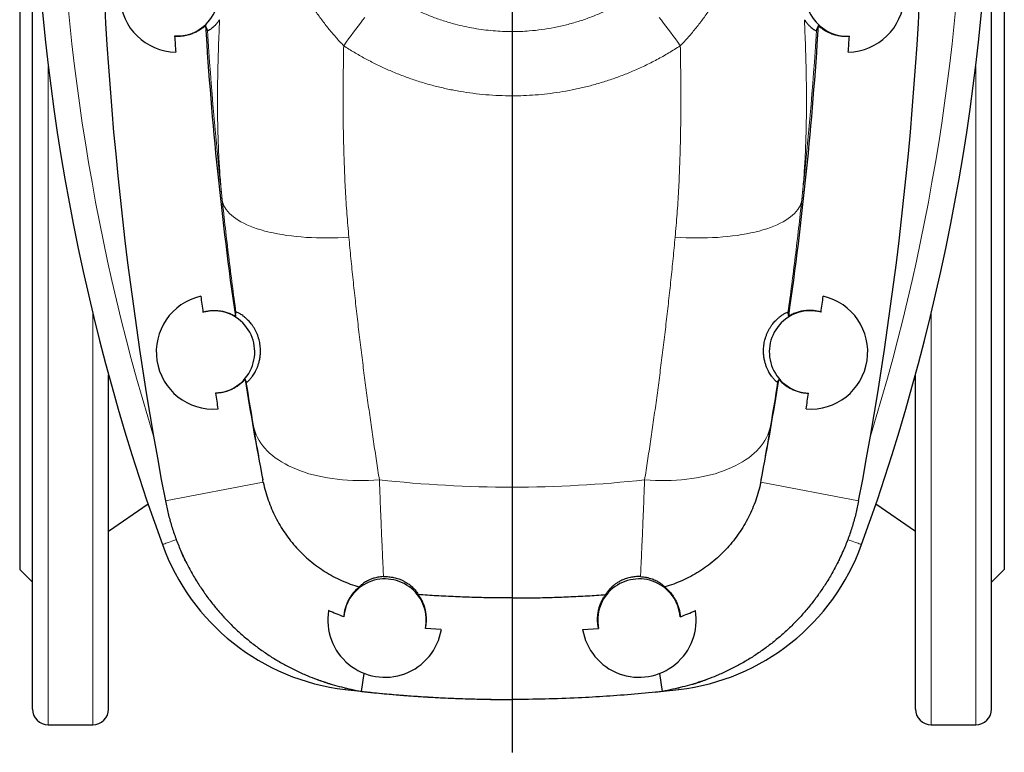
# Model space of a CAD drawing. Header units: millimetres. Extents: x -146 to 1188, y -526 to 1724.
# Tile 1 of 15: x -138 to 172, y -485 to -254. Entities that reach past the tile are written whole.
import ezdxf

# ---------------------------------------------------------------- set-up
doc = ezdxf.new("R2010")
doc.units = ezdxf.units.MM
doc.layers.add('FORMAT', color=7, linetype='Continuous')

# ---------------------------------------------------------------- blocks, each defined once
blk = doc.blocks.new('SW_CENTERMARKSYMBOL_1')
at = {"layer": 'FORMAT', "color": 0}
blk.add_line((0, -5), (0, -298.65), dxfattribs=at)

msp = doc.modelspace()

# ---------------------------------------------------------------- linework, layer by layer
at = {"color": 7, "linetype": 'Continuous', "lineweight": 25}
for p, q in [((-133.52, -470.98), (-133.52, 99.02)), ((168.48, -470.98), (168.48, 99.02)), ((-137.52, 55.02), (-137.52, -426.98)), ((172.48, 55.02), (172.48, -426.98)), ((-109.52, -470.98), (-109.52, -365.71)), ((144.48, -470.98), (144.48, -365.71)), ((-109.52, -414.98), (-97.12, -406.29)), ((132.08, -406.29), (144.48, -414.98)), ((-86.81, -421.09), (-86.58, -421.62)), ((121.54, -421.62), (121.76, -421.09)), ((-137.52, -426.98), (-133.52, -430.98)), ((168.48, -430.98), (172.48, -426.98)), ((-4.77, -445.94), (-9.8, -445.65)), ((39.72, -445.94), (44.76, -445.65)), ((-55.87, -456), (-55.77, -456.06)), ((90.73, -456.06), (90.83, -456)), ((-29.92, -465.44), (-29.07, -459.74)), ((64.88, -465.44), (64.02, -459.74)), ((-35.07, -464.86), (-29.28, -465.51)), ((-128.52, -475.98), (-114.52, -475.98)), ((149.48, -475.98), (163.48, -475.98))]:
    msp.add_line(p, q, dxfattribs=at)
at = {"color": 8, "linetype": 'Continuous', "lineweight": 18}
for p, q in [((-128.52, -268.59), (-128.52, -475.98)), ((163.48, -268.59), (163.48, -475.98)), ((-114.52, -346.19), (-114.52, -475.98)), ((149.48, -346.19), (149.48, -475.98)), ((-91.65, -405.41), (-60.85, -399.49)), ((126.61, -405.41), (95.81, -399.49)), ((17.48, -467.98), (17.48, -435.99))]:
    msp.add_line(p, q, dxfattribs=at)
at = {"color": 8, "linetype": 'Continuous', "lineweight": 18, "flags": 128}
for points in [[(-28.9, -253.06), (-29.58, -253.93), (-30.27, -254.83), (-30.99, -255.77), (-31.71, -256.74), (-32.45, -257.74), (-33.2, -258.77), (-33.96, -259.82), (-34.73, -260.89), (-35.51, -261.99)], [(63.86, -253.06), (64.53, -253.93), (65.23, -254.83), (65.94, -255.77), (66.67, -256.74), (67.41, -257.74), (68.16, -258.77), (68.92, -259.82), (69.69, -260.89), (70.46, -261.99)], [(-33.88, -322.32), (-35.61, -322.42), (-37.32, -322.49), (-39.02, -322.54), (-40.72, -322.56), (-42.39, -322.55), (-44.05, -322.51), (-45.68, -322.45), (-47.3, -322.36), (-48.88, -322.24), (-50.44, -322.09), (-51.96, -321.92), (-53.45, -321.73), (-54.91, -321.5), (-56.32, -321.25), (-57.69, -320.98), (-59.02, -320.68), (-60.31, -320.36), (-61.54, -320.01), (-62.73, -319.64), (-63.87, -319.24), (-64.95, -318.83), (-65.97, -318.39), (-66.94, -317.93), (-67.85, -317.46), (-68.7, -316.96), (-69.49, -316.45), (-70.22, -315.91), (-70.88, -315.37), (-71.48, -314.8), (-72.01, -314.22), (-72.47, -313.63), (-72.87, -313.03), (-73.2, -312.41), (-73.46, -311.78), (-73.65, -311.14), (-73.77, -310.49)], [(68.84, -322.32), (70.56, -322.42), (72.28, -322.49), (73.98, -322.54), (75.67, -322.56), (77.35, -322.55), (79.01, -322.51), (80.64, -322.45), (82.25, -322.36), (83.84, -322.24), (85.39, -322.09), (86.92, -321.92), (88.41, -321.73), (89.86, -321.5), (91.28, -321.25), (92.65, -320.98), (93.98, -320.68), (95.27, -320.36), (96.5, -320.01), (97.69, -319.64), (98.82, -319.24), (99.91, -318.83), (100.93, -318.39), (101.9, -317.93), (102.81, -317.46), (103.66, -316.96), (104.45, -316.45), (105.18, -315.91), (105.84, -315.37), (106.44, -314.8), (106.97, -314.22), (107.43, -313.63), (107.83, -313.03), (108.16, -312.41), (108.42, -311.78), (108.61, -311.14), (108.73, -310.49)], [(-24.27, -398.75), (-25.97, -398.86), (-27.66, -398.94), (-29.34, -398.98), (-31.02, -398.98), (-32.67, -398.94), (-34.31, -398.85), (-35.93, -398.73), (-37.52, -398.58), (-39.09, -398.38), (-40.63, -398.14), (-42.14, -397.87), (-43.62, -397.55), (-45.06, -397.2), (-46.46, -396.82), (-47.83, -396.39), (-49.15, -395.94), (-50.42, -395.44), (-51.65, -394.92), (-52.84, -394.36), (-53.97, -393.77), (-55.05, -393.14), (-56.08, -392.49), (-57.05, -391.81), (-57.96, -391.1), (-58.82, -390.36), (-59.61, -389.6), (-60.35, -388.81), (-61.02, -388), (-61.63, -387.17), (-62.17, -386.32), (-62.65, -385.45), (-63.06, -384.56), (-63.41, -383.65), (-63.69, -382.73), (-63.9, -381.8)], [(59.23, -398.75), (60.93, -398.86), (62.62, -398.94), (64.3, -398.98), (65.97, -398.98), (67.63, -398.94), (69.27, -398.85), (70.88, -398.73), (72.48, -398.58), (74.05, -398.38), (75.59, -398.14), (77.1, -397.87), (78.57, -397.55), (80.02, -397.2), (81.42, -396.82), (82.78, -396.39), (84.1, -395.94), (85.38, -395.44), (86.61, -394.92), (87.79, -394.36), (88.93, -393.77), (90.01, -393.14), (91.03, -392.49), (92, -391.81), (92.92, -391.1), (93.77, -390.36), (94.57, -389.6), (95.3, -388.81), (95.98, -388), (96.59, -387.17), (97.13, -386.32), (97.61, -385.45), (98.02, -384.56), (98.37, -383.65), (98.65, -382.73), (98.86, -381.8)], [(-88.24, -417.6), (-88.37, -417.65), (-88.99, -417.87), (-89.58, -418.08), (-90.12, -418.28), (-90.62, -418.46), (-91.07, -418.62), (-91.47, -418.77), (-91.81, -418.89), (-92.09, -418.99), (-92.31, -419.07), (-92.47, -419.13), (-92.57, -419.17), (-92.6, -419.18)], [(123.2, -417.6), (123.33, -417.65), (123.95, -417.87), (124.54, -418.08), (125.08, -418.28), (125.58, -418.46), (126.03, -418.62), (126.43, -418.77), (126.77, -418.89), (127.05, -418.99), (127.27, -419.07), (127.43, -419.13), (127.53, -419.17), (127.56, -419.18)], [(-35.01, -464.36), (-35.03, -464.55), (-35.05, -464.72), (-35.06, -464.82), (-35.07, -464.86)], [(69.97, -464.35), (69.99, -464.55), (70.01, -464.72), (70.02, -464.82), (70.03, -464.86)]]:
    msp.add_lwpolyline(points, dxfattribs=at)
at = {"color": 7, "linetype": 'Continuous', "lineweight": 25, "flags": 128}
for points in [[(-86.58, -421.61), (-86.6, -421.58), (-86.61, -421.55)], [(121.57, -421.55), (121.55, -421.58), (121.54, -421.61)], [(-78.05, -436.19), (-78.01, -436.25), (-77.97, -436.3)], [(112.93, -436.3), (112.97, -436.25), (113.01, -436.19)], [(-55.86, -456.01), (-55.72, -456.09), (-55.59, -456.16)], [(90.55, -456.16), (90.68, -456.09), (90.81, -456.01)], [(-43.5, -461.8), (-43.58, -461.77), (-43.65, -461.74)], [(62.58, -465.68), (64.21, -465.51), (70.03, -464.86)]]:
    msp.add_lwpolyline(points, dxfattribs=at)
at = {"color": 7, "linetype": 'Continuous', "lineweight": 25}
for centre, radius, start, end in [((551.48, -185.98), 685, 160.09623, 199.90377), ((-516.52, -185.98), 685, 340.09623, 19.90377), ((1051.48, -185.98), 1164, 169.13393, 190.86607), ((-1016.52, -185.98), 1164, 349.13393, 10.86607), ((-88.02, -245.98), 18, 97.2479, 268.7803), ((122.98, -245.98), 18, 271.2197, 82.7521), ((-88.02, -245.98), 13, 266.8461, 99.1821), ((122.98, -245.98), 13, 80.8179, 273.1539), ((1051.48, -185.98), 1132.64, 183.52683, 188.18338), ((-1016.52, -185.98), 1132.64, 351.81662, 356.47317), ((1051.48, -185.98), 1142.55, 183.66226, 183.91433), ((-1016.52, -185.98), 1142.55, 356.08567, 356.33774), ((-76.52, -358.48), 18, 102.8164, 274.5729), ((1051.48, -185.98), 1142.55, 187.79427, 188.04628), ((111.48, -358.48), 18, 265.4271, 77.1836), ((-1016.52, -185.98), 1142.55, 351.95372, 352.20573), ((-76.52, -358.48), 13, 272.6821, 104.7071), ((111.48, -358.48), 13, 75.2929, 267.3179), ((1051.48, -185.98), 1132.64, 189.20588, 190.82714), ((-1016.52, -185.98), 1132.64, 349.17286, 350.79412), ((1051.48, -185.98), 1142.55, 189.34297, 189.59498), ((-1016.52, -185.98), 1142.55, 350.40502, 350.65703), ((-26.78, -395.35), 70, 199.9038, 263.203), ((61.74, -395.35), 70, 276.797, 340.0962), ((-22.52, -442.98), 13, 348.1382, 175.209), ((57.48, -442.98), 13, 4.791, 191.8618), ((-22.52, -442.98), 18, 170.3898, 350.5227), ((57.48, -442.98), 18, 189.4773, 9.6102), ((-128.52, -470.98), 5, 180, 270), ((-114.52, -470.98), 5, 270, 360), ((149.48, -470.98), 5, 180, 270), ((163.48, -470.98), 5, 270, 0)]:
    msp.add_arc(centre, radius, start, end, dxfattribs=at)
at = {"color": 8, "linetype": 'Continuous', "lineweight": 18}
for centre, radius, start, end in [((551.48, -185.98), 676.78, 162.898, 197.102), ((-516.52, -185.98), 676.78, 342.898, 17.102), ((1051.48, -185.98), 1132.12, 183.6067, 186.31458), ((-1016.52, -185.98), 1132.12, 353.68542, 356.3933), ((17.48, -23.98), 377.09, 263.6438, 276.3562)]:
    msp.add_arc(centre, radius, start, end, dxfattribs=at)
for points, knots in [([(-62.36, -185.98), (-62.36, -187.49), (-62.36, -190.73), (-62.14, -195.71), (-61.72, -200.89), (-61.1, -206.06), (-60.26, -211.2), (-59.21, -216.29), (-58.04, -220.96), (-56.78, -225.21), (-55.48, -229.07), (-54.04, -232.89), (-52.45, -236.64), (-50.71, -240.33), (-48.86, -243.84), (-46.92, -247.18), (-44.9, -250.35), (-42.74, -253.43), (-40.46, -256.41), (-38.06, -259.28), (-36.36, -261.09), (-35.51, -261.99)], [0, 0, 0, 0, 0.054851, 0.117598, 0.180465, 0.243399, 0.306337, 0.369214, 0.431967, 0.481211, 0.530542, 0.579904, 0.629249, 0.67854, 0.727758, 0.773052, 0.818478, 0.863948, 0.909389, 0.95475, 1, 1, 1, 1]), ([(97.31, -185.98), (97.31, -187.49), (97.31, -190.72), (97.1, -195.67), (96.69, -200.81), (96.07, -205.96), (95.24, -211.1), (94.19, -216.24), (93, -220.93), (91.75, -225.19), (90.46, -229.02), (89.03, -232.82), (87.43, -236.59), (85.68, -240.3), (83.83, -243.82), (81.9, -247.14), (79.91, -250.28), (77.77, -253.35), (75.48, -256.34), (73.05, -259.24), (71.33, -261.07), (70.46, -261.99)], [0, 0, 0, 0, 0.05485, 0.117139, 0.179461, 0.241752, 0.305147, 0.368572, 0.431966, 0.480915, 0.529879, 0.578825, 0.628463, 0.678122, 0.727753, 0.772601, 0.817471, 0.862313, 0.908201, 0.954121, 1, 1, 1, 1]), ([(56.66, -245.5), (55.78, -246.07), (54.03, -247.23), (51.29, -248.81), (48.48, -250.29), (45.4, -251.73), (42.04, -253.1), (38.39, -254.35), (34.64, -255.42), (30.8, -256.28), (26.87, -256.93), (23.33, -257.31), (20.2, -257.49), (17.39, -257.54), (14.48, -257.48), (11.5, -257.29), (8.5, -256.97), (5.51, -256.51), (2.52, -255.92), (-0.71, -255.14), (-4.15, -254.12), (-7.79, -252.83), (-11.39, -251.32), (-14.92, -249.59), (-18.39, -247.66), (-20.59, -246.22), (-21.7, -245.5)], [0, 0, 0, 0, 0.038035, 0.076069, 0.114423, 0.152776, 0.199072, 0.245403, 0.291697, 0.339391, 0.387126, 0.434819, 0.467383, 0.5, 0.535881, 0.571779, 0.60766, 0.644188, 0.680735, 0.717263, 0.763682, 0.810138, 0.856557, 0.904358, 0.952198, 1, 1, 1, 1]), ([(-74.58, -253.77), (-74.66, -255.69), (-74.83, -259.53), (-75.03, -265.23), (-75.17, -270.89), (-75.24, -276.52), (-75.24, -282.09), (-75.17, -287.73), (-74.99, -293.43), (-74.71, -299.19), (-74.32, -304.89), (-73.95, -308.63), (-73.77, -310.49)], [0, 0, 0, 0, 0.097083, 0.194178, 0.291261, 0.388785, 0.486323, 0.583847, 0.687746, 0.791644, 0.895822, 1, 1, 1, 1]), ([(109.54, -253.77), (109.62, -255.69), (109.79, -259.53), (109.99, -265.23), (110.12, -270.89), (110.2, -276.52), (110.2, -282.09), (110.12, -287.73), (109.95, -293.43), (109.67, -299.19), (109.28, -304.89), (108.91, -308.63), (108.73, -310.49)], [0, 0, 0, 0, 0.097083, 0.194178, 0.291261, 0.388785, 0.486323, 0.583847, 0.687746, 0.791644, 0.895822, 1, 1, 1, 1]), ([(-33.88, -322.32), (-34.1, -319.88), (-34.52, -315.01), (-34.98, -307.62), (-35.32, -300.17), (-35.55, -292.65), (-35.68, -285.07), (-35.7, -277.42), (-35.65, -269.73), (-35.55, -264.57), (-35.51, -261.99)], [0, 0, 0, 0, 0.124336, 0.248672, 0.373298, 0.497924, 0.623328, 0.748733, 0.874367, 1, 1, 1, 1]), ([(-35.51, -261.99), (-34.42, -262.68), (-32.23, -264.07), (-28.85, -266), (-25.39, -267.8), (-21.82, -269.47), (-18.16, -271), (-14.4, -272.4), (-10.58, -273.64), (-6.7, -274.73), (-2.77, -275.65), (1.19, -276.41), (5.21, -277.01), (9.27, -277.44), (13.37, -277.7), (17.33, -277.79), (21.15, -277.72), (24.88, -277.5), (28.69, -277.14), (32.55, -276.61), (36.4, -275.92), (40.26, -275.08), (44.1, -274.06), (47.93, -272.88), (51.72, -271.54), (55.52, -270.01), (59.33, -268.29), (63.13, -266.37), (66.85, -264.28), (69.26, -262.75), (70.46, -261.99)], [0, 0, 0, 0, 0.034697, 0.069394, 0.10432, 0.139246, 0.174895, 0.210544, 0.246444, 0.282344, 0.318317, 0.354306, 0.390279, 0.426847, 0.463432, 0.5, 0.532639, 0.565327, 0.60001, 0.634694, 0.669611, 0.704528, 0.740176, 0.775825, 0.811725, 0.847625, 0.885568, 0.923512, 0.961756, 1, 1, 1, 1]), ([(68.84, -322.32), (69.05, -319.88), (69.48, -315.01), (69.94, -307.62), (70.28, -300.17), (70.51, -292.65), (70.63, -285.07), (70.66, -277.42), (70.61, -269.73), (70.51, -264.57), (70.46, -261.99)], [0, 0, 0, 0, 0.124336, 0.248672, 0.373298, 0.497924, 0.623328, 0.748733, 0.874367, 1, 1, 1, 1]), ([(-73.77, -310.49), (-73.44, -313.51), (-72.78, -319.53), (-71.72, -328.45), (-70.6, -337.29), (-69.81, -343.09), (-69.42, -346)], [0, 0, 0, 0, 0.24962, 0.499391, 0.749619, 1, 1, 1, 1]), ([(108.73, -310.49), (108.4, -313.51), (107.74, -319.53), (106.67, -328.45), (105.56, -337.29), (104.77, -343.09), (104.37, -346)], [0, 0, 0, 0, 0.24962, 0.499391, 0.749619, 1, 1, 1, 1]), ([(-24.27, -398.75), (-24.58, -396.76), (-25.2, -392.79), (-26.11, -386.74), (-27, -380.62), (-27.87, -374.44), (-28.71, -368.18), (-29.54, -361.84), (-30.33, -355.42), (-31.1, -348.92), (-31.85, -342.36), (-32.56, -335.74), (-33.24, -329.06), (-33.67, -324.57), (-33.88, -322.32)], [0, 0, 0, 0, 0.082763, 0.165532, 0.248294, 0.33128, 0.414272, 0.497259, 0.58093, 0.664608, 0.74828, 0.832185, 0.916096, 1, 1, 1, 1]), ([(59.23, -398.75), (59.54, -396.76), (60.16, -392.79), (61.07, -386.74), (61.96, -380.62), (62.83, -374.44), (63.67, -368.18), (64.49, -361.84), (65.29, -355.42), (66.06, -348.92), (66.81, -342.36), (67.52, -335.74), (68.2, -329.06), (68.63, -324.57), (68.84, -322.32)], [0, 0, 0, 0, 0.082763, 0.165532, 0.248294, 0.33128, 0.414272, 0.497259, 0.58093, 0.664608, 0.74828, 0.832185, 0.916096, 1, 1, 1, 1]), ([(-63.9, -381.8), (-63.56, -383.84), (-63.23, -385.74), (-62.77, -388.39), (-62.63, -389.24), (-62.34, -390.86), (-62.21, -391.64), (-61.83, -393.82), (-61.61, -395.08), (-61.34, -396.69), (-61.26, -397.17), (-61.15, -397.82), (-61.11, -398.03), (-61.05, -398.4), (-61.02, -398.58), (-61, -398.74)], [0, 0, 0, 0, 0.25, 0.25, 0.375, 0.375, 0.5, 0.5, 0.75, 0.75, 0.875, 0.875, 0.9375, 0.9375, 1, 1, 1, 1]), ([(98.86, -381.8), (98.51, -383.84), (98.19, -385.74), (97.73, -388.39), (97.58, -389.24), (97.3, -390.86), (97.17, -391.64), (96.79, -393.82), (96.57, -395.08), (96.3, -396.69), (96.21, -397.17), (96.1, -397.82), (96.07, -398.03), (96.01, -398.4), (95.98, -398.58), (95.96, -398.74)], [0, 0, 0, 0, 0.25, 0.25, 0.375, 0.375, 0.5, 0.5, 0.75, 0.75, 0.875, 0.875, 0.9375, 0.9375, 1, 1, 1, 1]), ([(-22.98, -429.26), (-23.01, -428.76), (-23.05, -427.76), (-23.13, -426.02), (-23.22, -424.11), (-23.32, -422), (-23.42, -419.7), (-23.53, -417.22), (-23.64, -414.57), (-23.76, -411.74), (-23.89, -408.75), (-24.01, -405.57), (-24.14, -402.24), (-24.23, -399.91), (-24.27, -398.75)], [0, 0, 0, 0, 0.08095, 0.161948, 0.242898, 0.325665, 0.408483, 0.49125, 0.575034, 0.658871, 0.742656, 0.828418, 0.914238, 1, 1, 1, 1]), ([(57.94, -429.26), (57.97, -428.76), (58.01, -427.76), (58.09, -426.02), (58.18, -424.11), (58.27, -422), (58.38, -419.7), (58.49, -417.22), (58.6, -414.57), (58.72, -411.74), (58.85, -408.75), (58.97, -405.57), (59.1, -402.24), (59.18, -399.91), (59.23, -398.75)], [0, 0, 0, 0, 0.08095, 0.161948, 0.242898, 0.325665, 0.408483, 0.49125, 0.575034, 0.658871, 0.742656, 0.828418, 0.914238, 1, 1, 1, 1])]:
    msp.add_open_spline(points, degree=3, knots=knots, dxfattribs=at)
at = {"color": 7, "linetype": 'Continuous', "lineweight": 25}
for points, knots in [([(-74.58, -253.77), (-74.71, -253.95), (-74.96, -254.33), (-75.44, -254.95), (-76.04, -255.62), (-76.7, -256.25), (-77.27, -256.71), (-77.74, -257.01), (-78.09, -257.19), (-78.32, -257.26), (-78.37, -257.22), (-78.4, -257.19)], [0, 0, 0, 0, 0.056266, 0.112537, 0.225808, 0.353305, 0.480936, 0.608499, 0.738973, 0.869516, 1, 1, 1, 1]), ([(109.54, -253.77), (109.66, -253.95), (109.92, -254.33), (110.4, -254.95), (111, -255.62), (111.66, -256.25), (112.23, -256.71), (112.7, -257.01), (113.04, -257.19), (113.28, -257.26), (113.33, -257.22), (113.36, -257.19)], [0, 0, 0, 0, 0.056266, 0.112537, 0.225808, 0.353305, 0.480936, 0.608499, 0.738973, 0.869516, 1, 1, 1, 1]), ([(-79.02, -255.65), (-79.36, -255.94), (-80.04, -256.52), (-81.14, -257.23), (-82.3, -257.83), (-83.52, -258.32), (-84.78, -258.68), (-86.07, -258.91), (-87.4, -259.02), (-88.29, -258.98), (-88.74, -258.96)], [0, 0, 0, 0, 0.11997, 0.23996, 0.363546, 0.487146, 0.613771, 0.740404, 0.870202, 1, 1, 1, 1]), ([(-78.4, -257.19), (-78.48, -257), (-78.56, -256.8), (-78.64, -256.6), (-78.76, -256.29), (-78.89, -255.97), (-79.02, -255.65)], [0.00596967, 0.00596967, 0.00596967, 0.00596967, 0.02911104, 0.02911104, 0.02911104, 0.0656647, 0.0656647, 0.0656647, 0.0656647]), ([(113.36, -257.19), (113.44, -257), (113.52, -256.8), (113.6, -256.6), (113.72, -256.29), (113.85, -255.97), (113.97, -255.65)], [0.00596967, 0.00596967, 0.00596967, 0.00596967, 0.02911104, 0.02911104, 0.02911104, 0.0656647, 0.0656647, 0.0656647, 0.0656647]), ([(113.97, -255.65), (114.31, -255.94), (115, -256.52), (116.1, -257.23), (117.26, -257.83), (118.48, -258.32), (119.73, -258.68), (121.03, -258.91), (122.36, -259.02), (123.25, -258.98), (123.69, -258.96)], [0, 0, 0, 0, 0.11997, 0.23996, 0.363546, 0.487146, 0.613771, 0.740404, 0.870202, 1, 1, 1, 1]), ([(-79.82, -345.9), (-79.43, -345.8), (-78.64, -345.6), (-77.42, -345.44), (-76.19, -345.38), (-74.91, -345.45), (-73.6, -345.64), (-72.26, -345.99), (-70.93, -346.49), (-70.06, -346.96), (-69.63, -347.2)], [0, 0, 0, 0, 0.1181455, 0.2362954, 0.3569781, 0.4776582, 0.6061794, 0.7346857, 0.8673584, 1, 1, 1, 1]), ([(-69.63, -347.2), (-69.6, -347.02), (-69.57, -346.84), (-69.53, -346.66), (-69.49, -346.44), (-69.45, -346.22), (-69.42, -346)], [0.00596976, 0.00596976, 0.00596976, 0.00596976, 0.02545653, 0.02545653, 0.02545653, 0.04962785, 0.04962785, 0.04962785, 0.04962785]), ([(-66.17, -367.96), (-66.15, -367.99), (-66.09, -367.98), (-65.92, -367.89), (-65.79, -367.8), (-65.48, -367.54), (-65.3, -367.36), (-64.88, -366.92), (-64.65, -366.65), (-64.15, -366.01), (-63.89, -365.63), (-63.36, -364.75), (-63.1, -364.25), (-62.71, -363.37), (-62.59, -363.06), (-62.36, -362.39), (-62.25, -362.04), (-62.06, -361.29), (-61.97, -360.89), (-61.83, -360.04), (-61.78, -359.59), (-61.71, -358.65), (-61.7, -358.15), (-61.73, -357.36), (-61.75, -357.09), (-61.8, -356.53), (-61.84, -356.25), (-61.93, -355.67), (-61.99, -355.38), (-62.12, -354.78), (-62.2, -354.47), (-62.38, -353.86), (-62.48, -353.55), (-62.71, -352.94), (-62.84, -352.64), (-63.11, -352.05), (-63.25, -351.76), (-63.55, -351.2), (-63.71, -350.93), (-64.03, -350.42), (-64.2, -350.18), (-64.52, -349.73), (-64.69, -349.52), (-65.17, -348.93), (-65.47, -348.6), (-65.91, -348.17), (-66.06, -348.03), (-66.33, -347.79), (-66.46, -347.67), (-66.84, -347.36), (-67.07, -347.18), (-67.5, -346.88), (-67.7, -346.75), (-68.23, -346.41), (-68.52, -346.27), (-68.97, -346.06), (-69.13, -346), (-69.35, -345.95), (-69.41, -345.96), (-69.42, -346)], [0, 0, 0, 0, 0.0625, 0.0625, 0.125, 0.125, 0.1875, 0.1875, 0.25, 0.25, 0.3125, 0.3125, 0.375, 0.375, 0.40625, 0.40625, 0.4375, 0.4375, 0.46875, 0.46875, 0.5, 0.5, 0.53125, 0.53125, 0.546875, 0.546875, 0.5625, 0.5625, 0.578125, 0.578125, 0.59375, 0.59375, 0.609375, 0.609375, 0.625, 0.625, 0.640625, 0.640625, 0.65625, 0.65625, 0.671875, 0.671875, 0.6875, 0.6875, 0.71875, 0.71875, 0.734375, 0.734375, 0.75, 0.75, 0.78125, 0.78125, 0.8125, 0.8125, 0.875, 0.875, 0.9375, 0.9375, 1, 1, 1, 1]), ([(101.12, -367.96), (101.11, -367.99), (101.05, -367.98), (100.87, -367.89), (100.75, -367.8), (100.44, -367.54), (100.26, -367.36), (99.84, -366.92), (99.61, -366.65), (99.11, -366.01), (98.85, -365.63), (98.32, -364.75), (98.05, -364.25), (97.67, -363.37), (97.55, -363.06), (97.32, -362.39), (97.21, -362.04), (97.02, -361.29), (96.93, -360.89), (96.79, -360.04), (96.73, -359.59), (96.67, -358.65), (96.66, -358.15), (96.69, -357.36), (96.71, -357.09), (96.76, -356.53), (96.8, -356.25), (96.89, -355.67), (96.94, -355.38), (97.08, -354.78), (97.16, -354.47), (97.34, -353.86), (97.44, -353.55), (97.67, -352.94), (97.8, -352.64), (98.07, -352.05), (98.21, -351.76), (98.51, -351.2), (98.67, -350.93), (98.99, -350.42), (99.15, -350.18), (99.48, -349.73), (99.65, -349.52), (100.13, -348.93), (100.43, -348.6), (100.87, -348.17), (101.01, -348.03), (101.29, -347.79), (101.42, -347.67), (101.79, -347.36), (102.03, -347.18), (102.46, -346.88), (102.66, -346.75), (103.19, -346.41), (103.47, -346.27), (103.92, -346.06), (104.09, -346), (104.31, -345.95), (104.37, -345.96), (104.37, -346)], [0, 0, 0, 0, 0.0625, 0.0625, 0.125, 0.125, 0.1875, 0.1875, 0.25, 0.25, 0.3125, 0.3125, 0.375, 0.375, 0.40625, 0.40625, 0.4375, 0.4375, 0.46875, 0.46875, 0.5, 0.5, 0.53125, 0.53125, 0.546875, 0.546875, 0.5625, 0.5625, 0.578125, 0.578125, 0.59375, 0.59375, 0.609375, 0.609375, 0.625, 0.625, 0.640625, 0.640625, 0.65625, 0.65625, 0.671875, 0.671875, 0.6875, 0.6875, 0.71875, 0.71875, 0.734375, 0.734375, 0.75, 0.75, 0.78125, 0.78125, 0.8125, 0.8125, 0.875, 0.875, 0.9375, 0.9375, 1, 1, 1, 1]), ([(104.59, -347.2), (104.55, -347.02), (104.52, -346.84), (104.49, -346.66), (104.45, -346.44), (104.41, -346.22), (104.37, -346)], [0.00596976, 0.00596976, 0.00596976, 0.00596976, 0.02545653, 0.02545653, 0.02545653, 0.04962785, 0.04962785, 0.04962785, 0.04962785]), ([(114.78, -345.9), (114.39, -345.8), (113.6, -345.6), (112.38, -345.44), (111.15, -345.38), (109.87, -345.45), (108.56, -345.64), (107.23, -345.99), (105.89, -346.49), (105.02, -346.96), (104.59, -347.2)], [0, 0, 0, 0, 0.1178422, 0.2362953, 0.3566458, 0.477658, 0.6057281, 0.7346855, 0.8667313, 1, 1, 1, 1]), ([(-66.57, -367.18), (-66.88, -367.5), (-67.5, -368.14), (-68.53, -368.97), (-69.62, -369.69), (-70.78, -370.29), (-72, -370.78), (-73.27, -371.14), (-74.57, -371.39), (-75.47, -371.44), (-75.91, -371.46)], [0, 0, 0, 0, 0.119905, 0.239829, 0.363363, 0.486907, 0.613587, 0.740273, 0.870137, 1, 1, 1, 1]), ([(101.53, -367.18), (101.84, -367.5), (102.46, -368.14), (103.49, -368.97), (104.58, -369.69), (105.74, -370.29), (106.96, -370.78), (108.22, -371.14), (109.53, -371.39), (110.42, -371.44), (110.87, -371.46)], [0, 0, 0, 0, 0.119905, 0.239829, 0.363363, 0.486907, 0.613587, 0.740273, 0.870137, 1, 1, 1, 1]), ([(-60.85, -399.49), (-60.44, -401.43), (-59.92, -403.32), (-58.63, -407), (-57.87, -408.8), (-56.54, -411.42), (-56.06, -412.28), (-55.05, -413.98), (-54.52, -414.81), (-52.85, -417.23), (-51.64, -418.76), (-49.01, -421.64), (-47.6, -423), (-45.33, -424.9), (-44.55, -425.51), (-42.96, -426.66), (-42.15, -427.2), (-39.67, -428.75), (-37.95, -429.67), (-35.27, -430.88), (-34.36, -431.25), (-32.5, -431.93), (-31.56, -432.24), (-30.62, -432.51)], [0, 0, 0, 0, 0.125, 0.125, 0.25, 0.25, 0.3125, 0.3125, 0.375, 0.375, 0.5, 0.5, 0.625, 0.625, 0.6875, 0.6875, 0.75, 0.75, 0.875, 0.875, 0.9375, 0.9375, 1, 1, 1, 1]), ([(95.81, -399.49), (95.4, -401.43), (94.88, -403.32), (93.59, -407), (92.82, -408.8), (91.5, -411.42), (91.02, -412.28), (90.01, -413.98), (89.48, -414.81), (87.81, -417.23), (86.6, -418.76), (83.97, -421.64), (82.56, -423), (80.29, -424.9), (79.51, -425.51), (77.92, -426.66), (77.11, -427.2), (74.63, -428.75), (72.9, -429.67), (70.23, -430.88), (69.32, -431.25), (67.46, -431.93), (66.52, -432.24), (65.58, -432.51)], [0, 0, 0, 0, 0.125, 0.125, 0.25, 0.25, 0.3125, 0.3125, 0.375, 0.375, 0.5, 0.5, 0.625, 0.625, 0.6875, 0.6875, 0.75, 0.75, 0.875, 0.875, 0.9375, 0.9375, 1, 1, 1, 1]), ([(-91.65, -405.41), (-91.37, -406.74), (-90.82, -409.41), (-89.71, -413.33), (-88.42, -417.18), (-86.91, -420.95), (-85.2, -424.64), (-83.29, -428.25), (-81.24, -431.65), (-79.08, -434.84), (-76.84, -437.82), (-74.46, -440.68), (-71.94, -443.42), (-69.28, -446.04), (-66.48, -448.53), (-63.56, -450.88), (-60.54, -453.07), (-57.42, -455.11), (-54.21, -456.98), (-50.9, -458.7), (-47.74, -460.14), (-44.76, -461.35), (-41.98, -462.35), (-39.12, -463.25), (-36.17, -464.06), (-33.1, -464.8), (-30.99, -465.22), (-29.92, -465.44)], [0, 0, 0, 0, 0.044655, 0.089085, 0.133281, 0.177559, 0.221888, 0.266486, 0.311202, 0.351939, 0.392576, 0.433091, 0.473667, 0.514442, 0.555401, 0.596334, 0.63705, 0.677588, 0.718172, 0.758759, 0.799544, 0.831765, 0.863988, 0.896535, 0.929797, 0.96416, 1, 1, 1, 1]), ([(126.61, -405.41), (126.33, -406.74), (125.78, -409.41), (124.67, -413.33), (123.38, -417.18), (121.87, -420.95), (120.16, -424.64), (118.25, -428.25), (116.19, -431.65), (114.04, -434.84), (111.8, -437.82), (109.42, -440.68), (106.9, -443.42), (104.24, -446.04), (101.44, -448.53), (98.52, -450.88), (95.5, -453.07), (92.38, -455.11), (89.17, -456.98), (85.86, -458.7), (82.7, -460.14), (79.72, -461.35), (76.93, -462.35), (74.08, -463.25), (71.13, -464.06), (68.05, -464.8), (65.95, -465.22), (64.88, -465.44)], [0, 0, 0, 0, 0.044655, 0.089085, 0.133281, 0.177559, 0.221888, 0.266486, 0.311202, 0.351939, 0.392576, 0.433091, 0.473667, 0.514442, 0.555401, 0.596334, 0.63705, 0.677588, 0.718172, 0.758759, 0.799544, 0.831765, 0.863988, 0.896535, 0.929797, 0.96416, 1, 1, 1, 1]), ([(-85.33, -424.28), (-85.43, -424.07), (-85.87, -423.19), (-86.27, -422.3), (-86.58, -421.62)], [0, 0, 0, 0, 0.24095, 1, 1, 1, 1]), ([(121.54, -421.62), (121.23, -422.3), (120.83, -423.19), (120.39, -424.07), (120.29, -424.28)], [0, 0, 0, 0, 0.75905, 1, 1, 1, 1]), ([(-22.98, -429.26), (-23.3, -429.28), (-23.93, -429.33), (-24.73, -429.46), (-25.45, -429.61), (-26.09, -429.79), (-26.83, -430.05), (-27.62, -430.37), (-28.38, -430.76), (-28.99, -431.14), (-29.52, -431.52), (-29.98, -431.89), (-30.36, -432.23), (-30.53, -432.42), (-30.62, -432.51)], [0, 0, 0, 0, 0.0484556, 0.0970782, 0.1462686, 0.1956571, 0.2449903, 0.3435103, 0.442414, 0.5416041, 0.6405156, 0.7603016, 0.8801755, 1, 1, 1, 1]), ([(-22.98, -429.26), (-22.94, -429.26), (-22.66, -429.25), (-22.1, -429.25), (-21.33, -429.29), (-20.54, -429.38), (-19.73, -429.53), (-18.92, -429.73), (-18.2, -429.97), (-17.6, -430.2), (-16.94, -430.49), (-16.23, -430.85), (-15.52, -431.28), (-14.93, -431.69), (-14.42, -432.1), (-13.91, -432.54), (-13.44, -433.01), (-13.01, -433.48), (-12.61, -433.99), (-12.26, -434.5), (-12.09, -434.79), (-12.01, -434.93)], [0, 0, 0, 0, 0.005523, 0.036078, 0.067481, 0.098057, 0.129553, 0.166778, 0.205075, 0.23341, 0.261755, 0.319877, 0.372944, 0.426037, 0.480348, 0.534669, 0.611358, 0.688127, 0.764858, 0.882421, 1, 1, 1, 1]), ([(57.94, -429.26), (57.9, -429.26), (57.61, -429.25), (57.06, -429.25), (56.28, -429.29), (55.49, -429.38), (54.68, -429.53), (53.87, -429.74), (53.09, -429.99), (52.38, -430.27), (51.74, -430.56), (51.01, -430.95), (50.25, -431.43), (49.52, -431.97), (48.87, -432.54), (48.29, -433.11), (47.8, -433.67), (47.43, -434.16), (47.16, -434.59), (47.03, -434.82), (46.97, -434.93)], [0, 0, 0, 0, 0.005523, 0.036509, 0.067475, 0.0985, 0.129541, 0.167269, 0.205057, 0.243248, 0.28159, 0.319869, 0.391299, 0.463007, 0.534634, 0.627457, 0.720492, 0.813724, 0.906987, 1, 1, 1, 1]), ([(57.94, -429.26), (58.25, -429.28), (58.88, -429.33), (59.62, -429.45), (60.23, -429.57), (60.89, -429.75), (61.58, -429.97), (62.26, -430.24), (62.81, -430.5), (63.38, -430.8), (63.94, -431.14), (64.43, -431.48), (64.82, -431.79), (65.24, -432.15), (65.44, -432.37), (65.58, -432.51)], [0, 0, 0, 0, 0.0475524, 0.0970901, 0.1336145, 0.1701572, 0.2449941, 0.3099745, 0.3750619, 0.4401138, 0.5402985, 0.6405057, 0.7301505, 0.8198005, 1, 1, 1, 1]), ([(-30.62, -432.51), (-30.93, -432.78), (-31.55, -433.3), (-32.36, -434.18), (-33.1, -435.12), (-33.75, -436.14), (-34.32, -437.23), (-34.8, -438.41), (-35.16, -439.64), (-35.38, -440.8), (-35.45, -441.56), (-35.48, -441.89)], [0, 0, 0, 0, 0.1070138, 0.2140412, 0.3235929, 0.4331522, 0.5508685, 0.6685844, 0.7889909, 0.9093938, 1, 1, 1, 1]), ([(65.58, -432.51), (65.89, -432.78), (66.5, -433.3), (67.32, -434.18), (68.05, -435.12), (68.71, -436.14), (69.28, -437.23), (69.76, -438.41), (70.11, -439.64), (70.34, -440.8), (70.41, -441.56), (70.43, -441.89)], [0, 0, 0, 0, 0.1070138, 0.2140412, 0.3235929, 0.4331522, 0.5508685, 0.6685844, 0.7889909, 0.9093938, 1, 1, 1, 1]), ([(-77.96, -436.31), (-78.15, -436.06), (-78.49, -435.6), (-78.84, -435.11), (-79.01, -434.88), (-79.02, -434.86)], [0, 0, 0, 0, 0.5306231, 0.9582632, 1, 1, 1, 1]), ([(17.48, -435.99), (15.5, -435.98), (11.54, -435.97), (5.6, -435.83), (-0.34, -435.62), (-6.21, -435.33), (-10.1, -435.06), (-12.01, -434.93)], [0, 0, 0, 0, 0.201265, 0.402571, 0.603836, 0.805143, 1, 1, 1, 1]), ([(-9.8, -445.65), (-9.72, -445.25), (-9.55, -444.45), (-9.45, -443.23), (-9.46, -441.99), (-9.58, -440.75), (-9.83, -439.53), (-10.19, -438.32), (-10.69, -437.12), (-11.29, -435.98), (-11.78, -435.27), (-12.01, -434.93)], [0, 0, 0, 0, 0.110703, 0.221411, 0.334484, 0.44756, 0.558802, 0.670038, 0.784187, 0.898321, 1, 1, 1, 1]), ([(17.48, -435.99), (19.46, -435.98), (23.42, -435.97), (29.36, -435.83), (35.3, -435.62), (41.17, -435.33), (45.06, -435.06), (46.97, -434.93)], [0, 0, 0, 0, 0.201265, 0.402571, 0.603836, 0.805143, 1, 1, 1, 1]), ([(44.76, -445.65), (44.68, -445.25), (44.51, -444.45), (44.41, -443.23), (44.42, -441.99), (44.54, -440.75), (44.78, -439.53), (45.15, -438.32), (45.64, -437.12), (46.24, -435.98), (46.74, -435.27), (46.97, -434.93)], [0, 0, 0, 0, 0.110703, 0.221411, 0.334484, 0.44756, 0.558802, 0.670038, 0.784187, 0.898321, 1, 1, 1, 1]), ([(113.98, -434.87), (113.95, -434.91), (113.78, -435.15), (113.43, -435.63), (113.1, -436.07), (112.92, -436.31)], [0, 0, 0, 0, 0.081981, 0.495051, 1, 1, 1, 1]), ([(-35.48, -441.89), (-36.28, -441.6), (-37.9, -441.01), (-39.48, -440.32), (-40.27, -439.97)], [0, 0, 0, 0, 0.499458, 1, 1, 1, 1]), ([(70.43, -441.89), (71.24, -441.6), (72.86, -441.01), (74.44, -440.32), (75.23, -439.97)], [0, 0, 0, 0, 0.499458, 1, 1, 1, 1]), ([(-43.65, -461.74), (-43.11, -461.94), (-41.98, -462.34), (-40.53, -462.81), (-39.62, -463.08), (-39.31, -463.17)], [0, 0, 0, 0, 0.381383, 0.786486, 1, 1, 1, 1]), ([(74.26, -463.17), (74.58, -463.08), (75.48, -462.81), (76.94, -462.34), (78.06, -461.94), (78.61, -461.74)], [0, 0, 0, 0, 0.213514, 0.618617, 1, 1, 1, 1]), ([(-29.92, -465.44), (-29.62, -465.47), (-29.06, -465.53), (-28.31, -465.61), (-27.71, -465.67), (-27.23, -465.72), (-26.4, -465.8), (-24.65, -465.97), (-22.04, -466.22), (-18.92, -466.48), (-15.87, -466.73), (-12.79, -466.95), (-9.71, -467.15), (-6.57, -467.33), (-3.44, -467.49), (-0.34, -467.62), (2.71, -467.73), (5.64, -467.82), (8.29, -467.88), (10.66, -467.93), (12.29, -467.95), (13.34, -467.96), (13.89, -467.96), (14.54, -467.97), (15.35, -467.97), (16.35, -467.98), (17.08, -467.98), (17.48, -467.98)], [0, 0, 0, 0, 0.019326, 0.035268, 0.047829, 0.05714, 0.065668, 0.100797, 0.168073, 0.231546, 0.298464, 0.361201, 0.426763, 0.493507, 0.559579, 0.62499, 0.689756, 0.752084, 0.810037, 0.857422, 0.9017, 0.912817, 0.923741, 0.936782, 0.953835, 0.974905, 1, 1, 1, 1]), ([(-29.92, -465.44), (-26.98, -465.74), (-21.1, -466.33), (-12.26, -467.01), (-2.88, -467.54), (7.03, -467.9), (14, -467.95), (17.48, -467.98)], [0, 0, 0, 0, 0.186622, 0.373306, 0.560016, 0.780047, 1, 1, 1, 1]), ([(64.88, -465.44), (61.94, -465.74), (56.06, -466.33), (47.22, -467.01), (37.84, -467.54), (27.93, -467.9), (20.96, -467.95), (17.48, -467.98)], [0, 0, 0, 0, 0.186622, 0.373306, 0.560016, 0.780047, 1, 1, 1, 1])]:
    msp.add_open_spline(points, degree=3, knots=knots, dxfattribs=at)
for points in [[(-66.17, -367.96), (-66.3, -367.7), (-66.44, -367.44), (-66.57, -367.18)], [(101.12, -367.96), (101.26, -367.7), (101.39, -367.44), (101.53, -367.18)], [(-60.85, -399.49), (-60.9, -399.24), (-60.95, -398.99), (-61, -398.74)], [(95.81, -399.49), (95.86, -399.24), (95.91, -398.99), (95.96, -398.74)]]:
    msp.add_open_spline(points, degree=3, dxfattribs=at)
at = {"color": 8, "linetype": 'Continuous', "lineweight": 18}
for points in [[(-66.17, -367.96), (-65.43, -372.63), (-64.68, -377.24), (-63.9, -381.8)], [(101.12, -367.96), (100.39, -372.63), (99.63, -377.24), (98.86, -381.8)]]:
    msp.add_open_spline(points, degree=3, dxfattribs=at)

# ---------------------------------------------------------------- block references
at = {"layer": 'FORMAT'}
msp.add_blockref('SW_CENTERMARKSYMBOL_1', (17.48, -185.98), dxfattribs=at)

doc.saveas('drawing.dxf')
